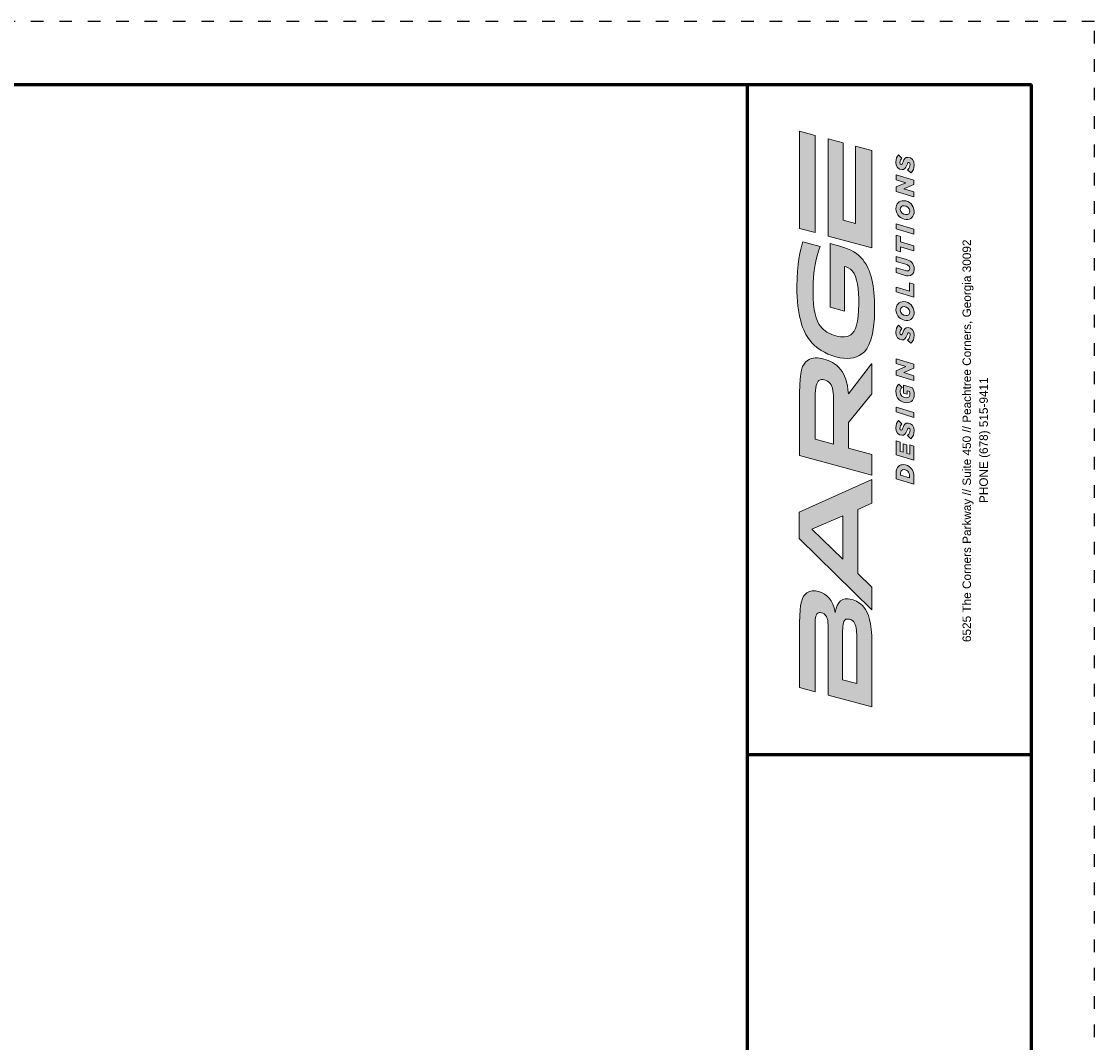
# Model space of a CAD drawing. Header units: inches. Extents: x 0 to 34, y 0 to 22.
# Tile 3 of 3: x 25.5 to 34, y 13.9 to 22. Entities that reach past the tile are written whole.
import ezdxf

# ---------------------------------------------------------------- set-up
doc = ezdxf.new("R2010")
doc.units = ezdxf.units.IN
doc.header["$LTSCALE"] = 0.5
doc.header["$MEASUREMENT"] = 0
doc.linetypes.add('DOT', pattern=[0.25, 0, -0.25])
doc.layers.get('0').update_dxf_attribs({"linetype": 'CONTINUOUS'})
for name, color, linetype, lineweight in [('A-SHBD-LIN1', 2, 'CONTINUOUS', 60), ('A-SHBD-LOGO1', 7, 'CONTINUOUS', 0), ('BWSC-GWINNETT', 7, 'CONTINUOUS', 0)]:
    doc.layers.add(name, color=color, linetype=linetype, lineweight=lineweight)
doc.layers.add('BWSC-PLOT-SHAPE', color=7, linetype='DOT')
doc.styles.add('Barge_Office_Address_GWINNETT-OFFICE ADDRESS$0$Style-Arial', font='arial.ttf')

# ---------------------------------------------------------------- blocks, each defined once
blk = doc.blocks.new('*U0')
at = {"extrusion": (0, 0, -1)}
h = blk.add_hatch(color=0, dxfattribs=at)
edge = h.paths.add_edge_path()
edge.add_spline(control_points=[(3.025, 0.396), (2.936, 0.396), (2.868, 0.4), (2.828, 0.431), (2.813, 0.443), (2.8, 0.461), (2.792, 0.489), (2.787, 0.51), (2.786, 0.529), (2.798, 0.546), (2.821, 0.577), (2.886, 0.584), (2.976, 0.584)], knot_values=[0, 0, 0, 0, 0.25, 0.25, 0.25, 0.5, 0.5, 0.5, 0.75, 0.75, 0.75, 1, 1, 1, 1], degree=3, periodic=0)
edge.add_line((2.976, 0.584), (3.928, 0.584))
edge.add_line((3.928, 0.584), (3.868, 0.806))
edge.add_line((3.868, 0.806), (2.935, 0.806))
edge.add_spline(control_points=[(2.935, 0.806), (2.648, 0.806), (2.556, 0.772), (2.505, 0.702), (2.47, 0.654), (2.469, 0.598), (2.486, 0.532), (2.518, 0.412), (2.604, 0.33), (2.786, 0.294)], knot_values=[0, 0, 0, 0, 0.333333, 0.333333, 0.333333, 0.666667, 0.666667, 0.666667, 1, 1, 1, 1], degree=3, periodic=0)
edge.add_spline(control_points=[(2.786, 0.294), (2.628, 0.265), (2.561, 0.196), (2.598, 0.058), (2.615, -0.005), (2.647, -0.067), (2.711, -0.118), (2.798, -0.186), (2.922, -0.235), (3.224, -0.235)], knot_values=[0, 0, 0, 0, 0.333333, 0.333333, 0.333333, 0.666667, 0.666667, 0.666667, 1, 1, 1, 1], degree=3, periodic=0)
edge.add_line((3.224, -0.235), (4.147, -0.233))
edge.add_line((4.147, -0.233), (3.979, 0.396))
edge.add_line((3.979, 0.396), (3.025, 0.396))
edge = h.paths.add_edge_path(flags=16)
edge.add_spline(control_points=[(3.14, -0.016), (3.042, -0.016), (2.967, -0.009), (2.924, 0.025), (2.901, 0.043), (2.891, 0.064), (2.885, 0.086), (2.877, 0.117), (2.882, 0.137), (2.891, 0.149), (2.916, 0.183), (2.988, 0.187), (3.086, 0.187)], knot_values=[0, 0, 0, 0, 0.25, 0.25, 0.25, 0.5, 0.5, 0.5, 0.75, 0.75, 0.75, 1, 1, 1, 1], degree=3, periodic=0)
edge.add_line((3.086, 0.187), (3.757, 0.187))
edge.add_line((3.757, 0.187), (3.811, -0.016))
edge.add_line((3.811, -0.016), (3.14, -0.016))
h = blk.add_hatch(color=0, dxfattribs=at)
h.paths.add_polyline_path([(0.872, -0.235), (1.34, 0.812), (1.72, 0.812), (2.749, -0.235), (2.422, -0.235), (2.226, -0.033), (1.301, -0.033), (1.214, -0.235)])
h.paths.add_polyline_path([(1.395, 0.183), (1.587, 0.628), (2.018, 0.183)], flags=16)
h = blk.add_hatch(color=0, dxfattribs=at)
edge = h.paths.add_edge_path()
edge.add_spline(control_points=[(-0.713, 0.216), (-0.637, 0.156), (-0.544, 0.117), (-0.362, 0.104)], knot_values=[0, 0, 0, 0, 1, 1, 1, 1], degree=3, periodic=0)
edge.add_line((-0.362, 0.104), (-0.797, -0.231))
edge.add_line((-0.797, -0.231), (-0.796, -0.235))
edge.add_line((-0.796, -0.235), (-0.363, -0.235))
edge.add_line((-0.363, -0.235), (0.049, 0.1))
edge.add_line((0.049, 0.1), (0.421, 0.1))
edge.add_line((0.421, 0.1), (0.51, -0.235))
edge.add_line((0.51, -0.235), (0.806, -0.235))
edge.add_line((0.806, -0.235), (0.527, 0.806))
edge.add_line((0.527, 0.806), (-0.38, 0.806))
edge.add_spline(control_points=[(-0.38, 0.806), (-0.694, 0.806), (-0.79, 0.769), (-0.845, 0.693), (-0.893, 0.628), (-0.887, 0.537), (-0.865, 0.455), (-0.843, 0.376), (-0.803, 0.287), (-0.713, 0.216)], knot_values=[0, 0, 0, 0, 0.333333, 0.333333, 0.333333, 0.666667, 0.666667, 0.666667, 1, 1, 1, 1], degree=3, periodic=0)
edge = h.paths.add_edge_path(flags=16)
edge.add_line((-0.315, 0.583), (0.291, 0.583))
edge.add_line((0.291, 0.583), (0.362, 0.318))
edge.add_line((0.362, 0.318), (-0.245, 0.318))
edge.add_spline(control_points=[(-0.245, 0.318), (-0.382, 0.318), (-0.465, 0.329), (-0.514, 0.367), (-0.538, 0.387), (-0.557, 0.416), (-0.565, 0.446), (-0.574, 0.48), (-0.572, 0.506), (-0.555, 0.528), (-0.531, 0.561), (-0.466, 0.583), (-0.315, 0.583)], knot_values=[0, 0, 0, 0, 0.25, 0.25, 0.25, 0.5, 0.5, 0.5, 0.75, 0.75, 0.75, 1, 1, 1, 1], degree=3, periodic=0)
h = blk.add_hatch(color=0, dxfattribs=at)
edge = h.paths.add_edge_path()
edge.add_spline(control_points=[(-1.338, 0.507), (-1.272, 0.455), (-1.226, 0.381), (-1.2, 0.285), (-1.174, 0.187), (-1.18, 0.117), (-1.215, 0.068), (-1.263, 0.003), (-1.389, -0.046), (-1.657, -0.046), (-1.876, -0.046), (-2.047, -0.024), (-2.132, 0.043), (-2.179, 0.08), (-2.194, 0.135), (-2.199, 0.159)], knot_values=[0, 0, 0, 0, 0.2, 0.2, 0.2, 0.4, 0.4, 0.4, 0.6, 0.6, 0.6, 0.8, 0.8, 0.8, 1, 1, 1, 1], degree=3, periodic=0)
edge.add_line((-2.199, 0.159), (-1.556, 0.159))
edge.add_line((-1.556, 0.159), (-1.612, 0.367))
edge.add_line((-1.612, 0.367), (-2.528, 0.367))
edge.add_line((-2.528, 0.367), (-2.491, 0.229))
edge.add_spline(control_points=[(-2.491, 0.229), (-2.446, 0.062), (-2.385, -0.034), (-2.298, -0.103), (-2.14, -0.228), (-1.925, -0.274), (-1.596, -0.274), (-1.186, -0.274), (-1.011, -0.192), (-0.938, -0.089), (-0.87, 0.003), (-0.855, 0.126), (-0.898, 0.285), (-0.941, 0.445), (-1.021, 0.568), (-1.138, 0.66), (-1.265, 0.76), (-1.488, 0.845), (-1.909, 0.845), (-2.239, 0.845), (-2.434, 0.8), (-2.554, 0.758)], knot_values=[0, 0, 0, 0, 0.142857, 0.142857, 0.142857, 0.285714, 0.285714, 0.285714, 0.428571, 0.428571, 0.428571, 0.571429, 0.571429, 0.571429, 0.714286, 0.714286, 0.714286, 0.857143, 0.857143, 0.857143, 1, 1, 1, 1], degree=3, periodic=0)
edge.add_line((-2.554, 0.758), (-2.487, 0.509))
edge.add_spline(control_points=[(-2.487, 0.509), (-2.348, 0.568), (-2.145, 0.613), (-1.841, 0.613), (-1.566, 0.613), (-1.412, 0.565), (-1.338, 0.507)], knot_values=[0, 0, 0, 0, 0.5, 0.5, 0.5, 1, 1, 1, 1], degree=3, periodic=0)
for points in [[(-4.087, 0.583), (-4.147, 0.806), (-2.746, 0.806), (-2.687, 0.584), (-2.976, 0.583)], [(-3.868, -0.235), (-3.932, 0.001), (-2.82, 0.001), (-2.868, 0.18), (-3.98, 0.18), (-4.038, 0.396), (-2.926, 0.396), (-2.636, 0.397), (-2.467, -0.235)], [(0.389, -0.84), (0.371, -0.779), (0.506, -0.779), (0.494, -0.739), (0.373, -0.739), (0.357, -0.683), (0.477, -0.683), (0.465, -0.644), (0.333, -0.644), (0.314, -0.584), (0.516, -0.584), (0.593, -0.84)], [(-0.095, -0.84), (-0.172, -0.584), (-0.102, -0.584), (-0.025, -0.84)], [(-0.793, -0.84), (-0.87, -0.584), (-0.8, -0.584), (-0.757, -0.726), (-0.697, -0.584), (-0.632, -0.584), (-0.555, -0.84), (-0.625, -0.84), (-0.669, -0.693), (-0.732, -0.84)], [(-1.946, -0.84), (-1.964, -0.778), (-1.844, -0.778), (-1.902, -0.584), (-1.832, -0.584), (-1.755, -0.84)], [(-2.496, -0.84), (-2.554, -0.646), (-2.629, -0.646), (-2.648, -0.584), (-2.427, -0.584), (-2.408, -0.646), (-2.484, -0.646), (-2.425, -0.84)], [(-2.735, -0.84), (-2.811, -0.584), (-2.742, -0.584), (-2.665, -0.84)], [(-3.442, -0.84), (-3.519, -0.584), (-3.449, -0.584), (-3.406, -0.726), (-3.346, -0.584), (-3.281, -0.584), (-3.204, -0.84), (-3.274, -0.84), (-3.318, -0.693), (-3.381, -0.84)]]:
    blk.add_hatch(color=0, dxfattribs=at).paths.add_polyline_path(points)
h = blk.add_hatch(color=0, dxfattribs=at)
edge = h.paths.add_edge_path()
edge.add_spline(control_points=[(0.779, -0.584), (0.73, -0.584), (0.699, -0.598), (0.681, -0.617), (0.663, -0.636), (0.655, -0.661), (0.656, -0.692), (0.658, -0.73), (0.673, -0.765), (0.701, -0.793), (0.733, -0.823), (0.777, -0.84), (0.835, -0.84)], knot_values=[0, 0, 0, 0, 0.25, 0.25, 0.25, 0.5, 0.5, 0.5, 0.75, 0.75, 0.75, 1, 1, 1, 1], degree=3, periodic=0)
edge.add_line((0.835, -0.84), (0.937, -0.84))
edge.add_line((0.937, -0.84), (0.86, -0.584))
edge.add_line((0.86, -0.584), (0.779, -0.584))
edge = h.paths.add_edge_path(flags=16)
edge.add_spline(control_points=[(0.825, -0.777), (0.795, -0.777), (0.769, -0.768), (0.752, -0.751), (0.738, -0.738), (0.729, -0.718), (0.728, -0.698), (0.728, -0.682), (0.732, -0.671), (0.74, -0.663), (0.749, -0.653), (0.764, -0.647), (0.788, -0.647)], knot_values=[0, 0, 0, 0, 0.25, 0.25, 0.25, 0.5, 0.5, 0.5, 0.75, 0.75, 0.75, 1, 1, 1, 1], degree=3, periodic=0)
edge.add_line((0.788, -0.647), (0.809, -0.647))
edge.add_line((0.809, -0.647), (0.848, -0.777))
edge.add_line((0.848, -0.777), (0.825, -0.777))
h = blk.add_hatch(color=0, dxfattribs=at)
edge = h.paths.add_edge_path()
edge.add_line((0.283, -0.797), (0.236, -0.75))
edge.add_spline(control_points=[(0.236, -0.75), (0.212, -0.773), (0.187, -0.785), (0.159, -0.785), (0.143, -0.785), (0.131, -0.778), (0.13, -0.766), (0.13, -0.756), (0.137, -0.751), (0.171, -0.737), (0.211, -0.722), (0.236, -0.704), (0.234, -0.667), (0.233, -0.616), (0.186, -0.58), (0.124, -0.58), (0.08, -0.58), (0.046, -0.594), (0.022, -0.618)], knot_values=[0, 0, 0, 0, 0.166667, 0.166667, 0.166667, 0.333333, 0.333333, 0.333333, 0.5, 0.5, 0.5, 0.666667, 0.666667, 0.666667, 0.833333, 0.833333, 0.833333, 1, 1, 1, 1], degree=3, periodic=0)
edge.add_line((0.022, -0.618), (0.067, -0.667))
edge.add_spline(control_points=[(0.067, -0.667), (0.086, -0.65), (0.107, -0.639), (0.133, -0.639), (0.15, -0.639), (0.161, -0.647), (0.161, -0.657), (0.161, -0.667), (0.154, -0.671), (0.12, -0.685), (0.081, -0.7), (0.055, -0.717), (0.057, -0.756), (0.059, -0.808), (0.105, -0.844), (0.167, -0.844), (0.217, -0.844), (0.257, -0.827), (0.283, -0.797)], knot_values=[0, 0, 0, 0, 0.166667, 0.166667, 0.166667, 0.333333, 0.333333, 0.333333, 0.5, 0.5, 0.5, 0.666667, 0.666667, 0.666667, 0.833333, 0.833333, 0.833333, 1, 1, 1, 1], degree=3, periodic=0)
h = blk.add_hatch(color=0, dxfattribs=at)
edge = h.paths.add_edge_path()
edge.add_spline(control_points=[(-0.235, -0.732), (-0.238, -0.651), (-0.306, -0.579), (-0.402, -0.579), (-0.452, -0.579), (-0.488, -0.6), (-0.505, -0.623)], knot_values=[0, 0, 0, 0, 0.5, 0.5, 0.5, 1, 1, 1, 1], degree=3, periodic=0)
edge.add_line((-0.505, -0.623), (-0.457, -0.669))
edge.add_spline(control_points=[(-0.457, -0.669), (-0.442, -0.654), (-0.422, -0.642), (-0.395, -0.642), (-0.344, -0.642), (-0.308, -0.682), (-0.306, -0.729), (-0.305, -0.765), (-0.33, -0.783), (-0.361, -0.783), (-0.375, -0.783), (-0.386, -0.781), (-0.395, -0.777)], knot_values=[0, 0, 0, 0, 0.25, 0.25, 0.25, 0.5, 0.5, 0.5, 0.75, 0.75, 0.75, 1, 1, 1, 1], degree=3, periodic=0)
edge.add_line((-0.395, -0.777), (-0.406, -0.742))
edge.add_line((-0.406, -0.742), (-0.357, -0.742))
edge.add_line((-0.357, -0.742), (-0.373, -0.69))
edge.add_line((-0.373, -0.69), (-0.488, -0.69))
edge.add_line((-0.488, -0.69), (-0.448, -0.819))
edge.add_spline(control_points=[(-0.448, -0.819), (-0.422, -0.834), (-0.39, -0.845), (-0.352, -0.845), (-0.292, -0.845), (-0.232, -0.81), (-0.235, -0.732)], knot_values=[0, 0, 0, 0, 0.5, 0.5, 0.5, 1, 1, 1, 1], degree=3, periodic=0)
h = blk.add_hatch(color=0, dxfattribs=at)
edge = h.paths.add_edge_path()
edge.add_line((-1.092, -0.797), (-1.139, -0.75))
edge.add_spline(control_points=[(-1.139, -0.75), (-1.162, -0.773), (-1.188, -0.785), (-1.215, -0.785), (-1.232, -0.785), (-1.244, -0.778), (-1.244, -0.766), (-1.245, -0.756), (-1.238, -0.751), (-1.203, -0.737), (-1.164, -0.722), (-1.139, -0.704), (-1.14, -0.667), (-1.142, -0.616), (-1.189, -0.58), (-1.25, -0.58), (-1.295, -0.58), (-1.329, -0.594), (-1.352, -0.618)], knot_values=[0, 0, 0, 0, 0.166667, 0.166667, 0.166667, 0.333333, 0.333333, 0.333333, 0.5, 0.5, 0.5, 0.666667, 0.666667, 0.666667, 0.833333, 0.833333, 0.833333, 1, 1, 1, 1], degree=3, periodic=0)
edge.add_line((-1.352, -0.618), (-1.307, -0.667))
edge.add_spline(control_points=[(-1.307, -0.667), (-1.289, -0.65), (-1.267, -0.639), (-1.242, -0.639), (-1.225, -0.639), (-1.214, -0.647), (-1.214, -0.657), (-1.213, -0.667), (-1.221, -0.671), (-1.255, -0.685), (-1.293, -0.7), (-1.319, -0.717), (-1.318, -0.756), (-1.316, -0.808), (-1.27, -0.844), (-1.208, -0.844), (-1.158, -0.844), (-1.118, -0.827), (-1.092, -0.797)], knot_values=[0, 0, 0, 0, 0.166667, 0.166667, 0.166667, 0.333333, 0.333333, 0.333333, 0.5, 0.5, 0.5, 0.666667, 0.666667, 0.666667, 0.833333, 0.833333, 0.833333, 1, 1, 1, 1], degree=3, periodic=0)
h = blk.add_hatch(color=0, dxfattribs=at)
edge = h.paths.add_edge_path()
edge.add_spline(control_points=[(-1.687, -0.726), (-1.671, -0.79), (-1.612, -0.844), (-1.536, -0.844), (-1.464, -0.844), (-1.418, -0.795), (-1.42, -0.73)], knot_values=[0, 0, 0, 0, 0.46325, 0.46325, 0.46325, 1, 1, 1, 1], degree=3, periodic=0)
edge.add_spline(control_points=[(-1.42, -0.73), (-1.423, -0.652), (-1.488, -0.58), (-1.575, -0.58), (-1.647, -0.58), (-1.694, -0.629), (-1.692, -0.694), (-1.691, -0.705), (-1.69, -0.715), (-1.687, -0.726)], knot_values=[0, 0, 0, 0, 0.46796, 0.46796, 0.46796, 0.935919, 0.935919, 0.935919, 1, 1, 1, 1], degree=3, periodic=0)
edge = h.paths.add_edge_path(flags=16)
edge.add_spline(control_points=[(-1.62, -0.7), (-1.621, -0.667), (-1.603, -0.643), (-1.567, -0.643), (-1.523, -0.643), (-1.493, -0.686), (-1.491, -0.724), (-1.49, -0.757), (-1.509, -0.781), (-1.544, -0.781), (-1.589, -0.781), (-1.619, -0.738), (-1.62, -0.7)], knot_values=[0, 0, 0, 0, 0.25, 0.25, 0.25, 0.5, 0.5, 0.5, 0.75, 0.75, 0.75, 1, 1, 1, 1], degree=3, periodic=0)
h = blk.add_hatch(color=0, dxfattribs=at)
edge = h.paths.add_edge_path()
edge.add_spline(control_points=[(-2.063, -0.755), (-2.064, -0.742), (-2.066, -0.728), (-2.071, -0.714)], knot_values=[0, 0, 0, 0, 1, 1, 1, 1], degree=3, periodic=0)
edge.add_line((-2.071, -0.714), (-2.11, -0.584))
edge.add_line((-2.11, -0.584), (-2.18, -0.584))
edge.add_line((-2.18, -0.584), (-2.14, -0.719))
edge.add_spline(control_points=[(-2.14, -0.719), (-2.137, -0.727), (-2.136, -0.735), (-2.135, -0.743), (-2.135, -0.766), (-2.148, -0.781), (-2.173, -0.781), (-2.187, -0.781), (-2.199, -0.776), (-2.208, -0.767), (-2.217, -0.758), (-2.224, -0.745), (-2.23, -0.725)], knot_values=[0, 0, 0, 0, 0.25, 0.25, 0.25, 0.5, 0.5, 0.5, 0.75, 0.75, 0.75, 1, 1, 1, 1], degree=3, periodic=0)
edge.add_line((-2.23, -0.725), (-2.273, -0.584))
edge.add_line((-2.273, -0.584), (-2.343, -0.584))
edge.add_line((-2.343, -0.584), (-2.298, -0.735))
edge.add_spline(control_points=[(-2.298, -0.735), (-2.288, -0.769), (-2.275, -0.794), (-2.256, -0.812), (-2.233, -0.834), (-2.201, -0.844), (-2.162, -0.844), (-2.097, -0.844), (-2.061, -0.811), (-2.063, -0.755)], knot_values=[0, 0, 0, 0, 0.333333, 0.333333, 0.333333, 0.666667, 0.666667, 0.666667, 1, 1, 1, 1], degree=3, periodic=0)
h = blk.add_hatch(color=0, dxfattribs=at)
edge = h.paths.add_edge_path()
edge.add_spline(control_points=[(-3.142, -0.726), (-3.126, -0.79), (-3.067, -0.844), (-2.991, -0.844), (-2.92, -0.844), (-2.873, -0.795), (-2.875, -0.73)], knot_values=[0, 0, 0, 0, 0.46325, 0.46325, 0.46325, 1, 1, 1, 1], degree=3, periodic=0)
edge.add_spline(control_points=[(-2.875, -0.73), (-2.878, -0.652), (-2.943, -0.58), (-3.031, -0.58), (-3.102, -0.58), (-3.149, -0.629), (-3.147, -0.694), (-3.146, -0.705), (-3.145, -0.715), (-3.142, -0.726)], knot_values=[0, 0, 0, 0, 0.46796, 0.46796, 0.46796, 0.935919, 0.935919, 0.935919, 1, 1, 1, 1], degree=3, periodic=0)
edge = h.paths.add_edge_path(flags=16)
edge.add_spline(control_points=[(-3.075, -0.7), (-3.076, -0.667), (-3.058, -0.643), (-3.022, -0.643), (-2.978, -0.643), (-2.948, -0.686), (-2.947, -0.724), (-2.946, -0.757), (-2.964, -0.781), (-3, -0.781), (-3.044, -0.781), (-3.074, -0.738), (-3.075, -0.7)], knot_values=[0, 0, 0, 0, 0.25, 0.25, 0.25, 0.5, 0.5, 0.5, 0.75, 0.75, 0.75, 1, 1, 1, 1], degree=3, periodic=0)
h = blk.add_hatch(color=0, dxfattribs=at)
edge = h.paths.add_edge_path()
edge.add_line((-3.546, -0.797), (-3.592, -0.75))
edge.add_spline(control_points=[(-3.592, -0.75), (-3.616, -0.773), (-3.641, -0.785), (-3.669, -0.785), (-3.685, -0.785), (-3.698, -0.778), (-3.698, -0.766), (-3.698, -0.756), (-3.692, -0.751), (-3.657, -0.737), (-3.617, -0.722), (-3.593, -0.704), (-3.594, -0.667), (-3.596, -0.616), (-3.642, -0.58), (-3.704, -0.58), (-3.748, -0.58), (-3.783, -0.594), (-3.806, -0.618)], knot_values=[0, 0, 0, 0, 0.166667, 0.166667, 0.166667, 0.333333, 0.333333, 0.333333, 0.5, 0.5, 0.5, 0.666667, 0.666667, 0.666667, 0.833333, 0.833333, 0.833333, 1, 1, 1, 1], degree=3, periodic=0)
edge.add_line((-3.806, -0.618), (-3.761, -0.667))
edge.add_spline(control_points=[(-3.761, -0.667), (-3.742, -0.65), (-3.721, -0.639), (-3.695, -0.639), (-3.678, -0.639), (-3.668, -0.647), (-3.667, -0.657), (-3.667, -0.667), (-3.674, -0.671), (-3.708, -0.685), (-3.747, -0.7), (-3.773, -0.717), (-3.771, -0.756), (-3.77, -0.808), (-3.724, -0.844), (-3.661, -0.844), (-3.612, -0.844), (-3.572, -0.827), (-3.546, -0.797)], knot_values=[0, 0, 0, 0, 0.166667, 0.166667, 0.166667, 0.333333, 0.333333, 0.333333, 0.5, 0.5, 0.5, 0.666667, 0.666667, 0.666667, 0.833333, 0.833333, 0.833333, 1, 1, 1, 1], degree=3, periodic=0)
at = {"color": 0}
for p, q in [((-2.749, -0.235, 0), (-1.72, 0.812, 0)), ((-1.72, 0.812, 0), (-1.34, 0.812, 0)), ((-1.34, 0.812, 0), (-0.872, -0.235, 0)), ((2.687, 0.584, 0), (2.746, 0.806, 0)), ((2.746, 0.806, 0), (4.147, 0.806, 0)), ((4.147, 0.806, 0), (4.087, 0.583, 0)), ((-1.587, 0.628, 0), (-2.018, 0.183, 0)), ((-1.395, 0.183, 0), (-1.587, 0.628, 0)), ((2.976, 0.583, 0), (2.687, 0.584, 0)), ((4.087, 0.583, 0), (2.976, 0.583, 0)), ((2.467, -0.235, 0), (2.636, 0.397, 0)), ((2.636, 0.397, 0), (2.926, 0.396, 0)), ((2.926, 0.396, 0), (4.038, 0.396, 0)), ((4.038, 0.396, 0), (3.98, 0.18, 0)), ((-2.018, 0.183, 0), (-1.395, 0.183, 0)), ((2.868, 0.18, 0), (2.82, 0.001, 0)), ((3.98, 0.18, 0), (2.868, 0.18, 0)), ((2.82, 0.001, 0), (3.932, 0.001, 0)), ((3.932, 0.001, 0), (3.868, -0.235, 0)), ((-2.226, -0.033, 0), (-2.422, -0.235, 0)), ((-1.301, -0.033, 0), (-2.226, -0.033, 0)), ((-1.214, -0.235, 0), (-1.301, -0.033, 0)), ((-2.422, -0.235, 0), (-2.749, -0.235, 0)), ((-0.872, -0.235, 0), (-1.214, -0.235, 0)), ((3.868, -0.235, 0), (2.467, -0.235, 0)), ((-0.593, -0.84, 0), (-0.516, -0.584, 0)), ((-0.516, -0.584, 0), (-0.314, -0.584, 0)), ((-0.314, -0.584, 0), (-0.333, -0.644, 0)), ((0.025, -0.84, 0), (0.102, -0.584, 0)), ((0.172, -0.584, 0), (0.095, -0.84, 0)), ((0.102, -0.584, 0), (0.172, -0.584, 0)), ((0.555, -0.84, 0), (0.632, -0.584, 0)), ((0.632, -0.584, 0), (0.697, -0.584, 0)), ((0.697, -0.584, 0), (0.757, -0.726, 0)), ((0.757, -0.726, 0), (0.8, -0.584, 0)), ((0.87, -0.584, 0), (0.793, -0.84, 0)), ((0.8, -0.584, 0), (0.87, -0.584, 0)), ((1.755, -0.84, 0), (1.832, -0.584, 0)), ((1.832, -0.584, 0), (1.902, -0.584, 0)), ((1.902, -0.584, 0), (1.844, -0.778, 0)), ((2.408, -0.646, 0), (2.427, -0.584, 0)), ((2.427, -0.584, 0), (2.648, -0.584, 0)), ((2.648, -0.584, 0), (2.629, -0.646, 0)), ((2.665, -0.84, 0), (2.742, -0.584, 0)), ((2.811, -0.584, 0), (2.735, -0.84, 0)), ((2.742, -0.584, 0), (2.811, -0.584, 0)), ((3.204, -0.84, 0), (3.281, -0.584, 0)), ((3.281, -0.584, 0), (3.346, -0.584, 0)), ((3.346, -0.584, 0), (3.406, -0.726, 0)), ((3.406, -0.726, 0), (3.449, -0.584, 0)), ((3.519, -0.584, 0), (3.442, -0.84, 0)), ((3.449, -0.584, 0), (3.519, -0.584, 0)), ((-0.494, -0.739, 0), (-0.506, -0.779, 0)), ((-0.373, -0.739, 0), (-0.494, -0.739, 0)), ((-0.465, -0.644, 0), (-0.477, -0.683, 0)), ((-0.477, -0.683, 0), (-0.357, -0.683, 0)), ((-0.333, -0.644, 0), (-0.465, -0.644, 0)), ((-0.357, -0.683, 0), (-0.373, -0.739, 0)), ((0.669, -0.693, 0), (0.625, -0.84, 0)), ((0.732, -0.84, 0), (0.669, -0.693, 0)), ((2.484, -0.646, 0), (2.408, -0.646, 0)), ((2.425, -0.84, 0), (2.484, -0.646, 0)), ((2.554, -0.646, 0), (2.496, -0.84, 0)), ((2.629, -0.646, 0), (2.554, -0.646, 0)), ((3.318, -0.693, 0), (3.274, -0.84, 0)), ((3.381, -0.84, 0), (3.318, -0.693, 0)), ((-0.389, -0.84, 0), (-0.593, -0.84, 0)), ((-0.506, -0.779, 0), (-0.371, -0.779, 0)), ((-0.371, -0.779, 0), (-0.389, -0.84, 0)), ((0.095, -0.84, 0), (0.025, -0.84, 0)), ((0.625, -0.84, 0), (0.555, -0.84, 0)), ((0.793, -0.84, 0), (0.732, -0.84, 0)), ((1.946, -0.84, 0), (1.755, -0.84, 0)), ((1.844, -0.778, 0), (1.964, -0.778, 0)), ((1.964, -0.778, 0), (1.946, -0.84, 0)), ((2.496, -0.84, 0), (2.425, -0.84, 0)), ((2.735, -0.84, 0), (2.665, -0.84, 0)), ((3.274, -0.84, 0), (3.204, -0.84, 0)), ((3.442, -0.84, 0), (3.381, -0.84, 0))]:
    blk.add_line(p, q, dxfattribs=at)
for points in [[(-3.928, 0.584, 0), (-3.928, 0.584, 0), (-3.868, 0.806, 0), (-3.868, 0.806, 0)], [(-3.868, 0.806, 0), (-3.868, 0.806, 0), (-2.935, 0.806, 0), (-2.935, 0.806, 0)], [(-2.935, 0.806, 0), (-2.648, 0.806, 0), (-2.556, 0.772, 0), (-2.505, 0.702, 0)], [(-0.806, -0.235, 0), (-0.806, -0.235, 0), (-0.527, 0.806, 0), (-0.527, 0.806, 0)], [(-0.527, 0.806, 0), (-0.527, 0.806, 0), (0.38, 0.806, 0), (0.38, 0.806, 0)], [(2.554, 0.758, 0), (2.554, 0.758, 0), (2.487, 0.509, 0), (2.487, 0.509, 0)], [(-2.976, 0.584, 0), (-2.976, 0.584, 0), (-3.928, 0.584, 0), (-3.928, 0.584, 0)], [(-2.798, 0.546, 0), (-2.821, 0.577, 0), (-2.886, 0.584, 0), (-2.976, 0.584, 0)], [(-0.291, 0.583, 0), (-0.291, 0.583, 0), (-0.362, 0.318, 0), (-0.362, 0.318, 0)], [(0.315, 0.583, 0), (0.315, 0.583, 0), (-0.291, 0.583, 0), (-0.291, 0.583, 0)], [(0.555, 0.528, 0), (0.531, 0.561, 0), (0.466, 0.583, 0), (0.315, 0.583, 0)], [(-4.147, -0.233, 0), (-4.147, -0.233, 0), (-3.979, 0.396, 0), (-3.979, 0.396, 0)], [(-3.979, 0.396, 0), (-3.979, 0.396, 0), (-3.025, 0.396, 0), (-3.025, 0.396, 0)], [(-3.025, 0.396, 0), (-2.936, 0.396, 0), (-2.868, 0.4, 0), (-2.828, 0.431, 0)], [(-0.362, 0.318, 0), (-0.362, 0.318, 0), (0.245, 0.318, 0), (0.245, 0.318, 0)], [(1.556, 0.159, 0), (1.556, 0.159, 0), (1.612, 0.367, 0), (1.612, 0.367, 0)], [(1.612, 0.367, 0), (1.612, 0.367, 0), (2.528, 0.367, 0), (2.528, 0.367, 0)], [(2.528, 0.367, 0), (2.528, 0.367, 0), (2.491, 0.229, 0), (2.491, 0.229, 0)], [(-3.757, 0.187, 0), (-3.757, 0.187, 0), (-3.811, -0.016, 0), (-3.811, -0.016, 0)], [(-3.086, 0.187, 0), (-3.086, 0.187, 0), (-3.757, 0.187, 0), (-3.757, 0.187, 0)], [(-2.891, 0.149, 0), (-2.916, 0.183, 0), (-2.988, 0.187, 0), (-3.086, 0.187, 0)], [(0.713, 0.216, 0), (0.637, 0.156, 0), (0.544, 0.117, 0), (0.362, 0.104, 0)], [(2.199, 0.159, 0), (2.199, 0.159, 0), (1.556, 0.159, 0), (1.556, 0.159, 0)], [(2.132, 0.043, 0), (2.179, 0.08, 0), (2.194, 0.135, 0), (2.199, 0.159, 0)], [(-3.14, -0.016, 0), (-3.042, -0.016, 0), (-2.967, -0.009, 0), (-2.924, 0.025, 0)], [(-0.421, 0.1, 0), (-0.421, 0.1, 0), (-0.51, -0.235, 0), (-0.51, -0.235, 0)], [(-0.049, 0.1, 0), (-0.049, 0.1, 0), (-0.421, 0.1, 0), (-0.421, 0.1, 0)], [(0.363, -0.235, 0), (0.363, -0.235, 0), (-0.049, 0.1, 0), (-0.049, 0.1, 0)], [(0.362, 0.104, 0), (0.362, 0.104, 0), (0.797, -0.231, 0), (0.797, -0.231, 0)], [(-3.811, -0.016, 0), (-3.811, -0.016, 0), (-3.14, -0.016, 0), (-3.14, -0.016, 0)], [(-2.711, -0.118, 0), (-2.798, -0.186, 0), (-2.922, -0.235, 0), (-3.224, -0.235, 0)], [(-3.224, -0.235, 0), (-3.224, -0.235, 0), (-4.147, -0.233, 0), (-4.147, -0.233, 0)], [(-0.51, -0.235, 0), (-0.51, -0.235, 0), (-0.806, -0.235, 0), (-0.806, -0.235, 0)], [(0.796, -0.235, 0), (0.796, -0.235, 0), (0.363, -0.235, 0), (0.363, -0.235, 0)], [(0.797, -0.231, 0), (0.797, -0.231, 0), (0.796, -0.235, 0), (0.796, -0.235, 0)], [(-0.937, -0.84, 0), (-0.937, -0.84, 0), (-0.86, -0.584, 0), (-0.86, -0.584, 0)], [(-0.86, -0.584, 0), (-0.86, -0.584, 0), (-0.779, -0.584, 0), (-0.779, -0.584, 0)], [(-0.779, -0.584, 0), (-0.73, -0.584, 0), (-0.699, -0.598, 0), (-0.681, -0.617, 0)], [(-0.681, -0.617, 0), (-0.663, -0.636, 0), (-0.655, -0.661, 0), (-0.656, -0.692, 0)], [(-0.022, -0.618, 0), (-0.022, -0.618, 0), (-0.067, -0.667, 0), (-0.067, -0.667, 0)], [(1.352, -0.618, 0), (1.352, -0.618, 0), (1.307, -0.667, 0), (1.307, -0.667, 0)], [(2.071, -0.714, 0), (2.071, -0.714, 0), (2.11, -0.584, 0), (2.11, -0.584, 0)], [(2.11, -0.584, 0), (2.11, -0.584, 0), (2.18, -0.584, 0), (2.18, -0.584, 0)], [(2.18, -0.584, 0), (2.18, -0.584, 0), (2.14, -0.719, 0), (2.14, -0.719, 0)], [(2.23, -0.725, 0), (2.23, -0.725, 0), (2.273, -0.584, 0), (2.273, -0.584, 0)], [(2.273, -0.584, 0), (2.273, -0.584, 0), (2.343, -0.584, 0), (2.343, -0.584, 0)], [(2.343, -0.584, 0), (2.343, -0.584, 0), (2.298, -0.735, 0), (2.298, -0.735, 0)], [(3.806, -0.618, 0), (3.806, -0.618, 0), (3.761, -0.667, 0), (3.761, -0.667, 0)], [(-0.809, -0.647, 0), (-0.809, -0.647, 0), (-0.848, -0.777, 0), (-0.848, -0.777, 0)], [(-0.825, -0.777, 0), (-0.795, -0.777, 0), (-0.769, -0.768, 0), (-0.752, -0.751, 0)], [(-0.788, -0.647, 0), (-0.788, -0.647, 0), (-0.809, -0.647, 0), (-0.809, -0.647, 0)], [(-0.74, -0.663, 0), (-0.749, -0.653, 0), (-0.764, -0.647, 0), (-0.788, -0.647, 0)], [(-0.752, -0.751, 0), (-0.738, -0.738, 0), (-0.729, -0.718, 0), (-0.728, -0.698, 0)], [(-0.728, -0.698, 0), (-0.728, -0.682, 0), (-0.732, -0.671, 0), (-0.74, -0.663, 0)], [(-0.656, -0.692, 0), (-0.658, -0.73, 0), (-0.673, -0.765, 0), (-0.701, -0.793, 0)], [(-0.283, -0.797, 0), (-0.283, -0.797, 0), (-0.236, -0.75, 0), (-0.236, -0.75, 0)], [(-0.171, -0.737, 0), (-0.211, -0.722, 0), (-0.236, -0.704, 0), (-0.234, -0.667, 0)], [(-0.13, -0.766, 0), (-0.13, -0.756, 0), (-0.137, -0.751, 0), (-0.171, -0.737, 0)], [(-0.161, -0.657, 0), (-0.161, -0.667, 0), (-0.154, -0.671, 0), (-0.12, -0.685, 0)], [(-0.12, -0.685, 0), (-0.081, -0.7, 0), (-0.055, -0.717, 0), (-0.057, -0.756, 0)], [(0.357, -0.742, 0), (0.357, -0.742, 0), (0.373, -0.69, 0), (0.373, -0.69, 0)], [(0.406, -0.742, 0), (0.406, -0.742, 0), (0.357, -0.742, 0), (0.357, -0.742, 0)], [(0.373, -0.69, 0), (0.373, -0.69, 0), (0.488, -0.69, 0), (0.488, -0.69, 0)], [(0.395, -0.777, 0), (0.395, -0.777, 0), (0.406, -0.742, 0), (0.406, -0.742, 0)], [(0.488, -0.69, 0), (0.488, -0.69, 0), (0.448, -0.819, 0), (0.448, -0.819, 0)], [(0.505, -0.623, 0), (0.505, -0.623, 0), (0.457, -0.669, 0), (0.457, -0.669, 0)], [(1.092, -0.797, 0), (1.092, -0.797, 0), (1.139, -0.75, 0), (1.139, -0.75, 0)], [(1.203, -0.737, 0), (1.164, -0.722, 0), (1.139, -0.704, 0), (1.14, -0.667, 0)], [(1.244, -0.766, 0), (1.245, -0.756, 0), (1.238, -0.751, 0), (1.203, -0.737, 0)], [(1.214, -0.657, 0), (1.213, -0.667, 0), (1.221, -0.671, 0), (1.255, -0.685, 0)], [(1.255, -0.685, 0), (1.293, -0.7, 0), (1.319, -0.717, 0), (1.318, -0.756, 0)], [(2.063, -0.755, 0), (2.064, -0.742, 0), (2.066, -0.728, 0), (2.071, -0.714, 0)], [(2.14, -0.719, 0), (2.137, -0.727, 0), (2.136, -0.735, 0), (2.135, -0.743, 0)], [(2.208, -0.767, 0), (2.217, -0.758, 0), (2.224, -0.745, 0), (2.23, -0.725, 0)], [(2.298, -0.735, 0), (2.288, -0.769, 0), (2.275, -0.794, 0), (2.256, -0.812, 0)], [(3.546, -0.797, 0), (3.546, -0.797, 0), (3.592, -0.75, 0), (3.592, -0.75, 0)], [(3.657, -0.737, 0), (3.617, -0.722, 0), (3.593, -0.704, 0), (3.594, -0.667, 0)], [(3.698, -0.766, 0), (3.698, -0.756, 0), (3.692, -0.751, 0), (3.657, -0.737, 0)], [(3.667, -0.657, 0), (3.667, -0.667, 0), (3.674, -0.671, 0), (3.708, -0.685, 0)], [(3.708, -0.685, 0), (3.747, -0.7, 0), (3.773, -0.717, 0), (3.771, -0.756, 0)], [(-0.835, -0.84, 0), (-0.835, -0.84, 0), (-0.937, -0.84, 0), (-0.937, -0.84, 0)], [(-0.848, -0.777, 0), (-0.848, -0.777, 0), (-0.825, -0.777, 0), (-0.825, -0.777, 0)], [(-0.701, -0.793, 0), (-0.733, -0.823, 0), (-0.777, -0.84, 0), (-0.835, -0.84, 0)]]:
    blk.add_open_spline(points, degree=3, dxfattribs=at)
for points, knots in [([(0.38, 0.806, 0), (0.694, 0.806, 0), (0.79, 0.769, 0), (0.845, 0.693, 0), (0.893, 0.628, 0), (0.887, 0.537, 0), (0.865, 0.455, 0), (0.843, 0.376, 0), (0.803, 0.287, 0), (0.713, 0.216, 0)], [0, 0, 0, 0, 1, 1, 1, 2, 2, 2, 3, 3, 3, 3]), ([(1.138, 0.66, 0), (1.265, 0.76, 0), (1.488, 0.845, 0), (1.909, 0.845, 0), (2.239, 0.845, 0), (2.434, 0.8, 0), (2.554, 0.758, 0)], [0, 0, 0, 0, 1, 1, 1, 2, 2, 2, 2]), ([(-2.505, 0.702, 0), (-2.47, 0.654, 0), (-2.469, 0.598, 0), (-2.486, 0.532, 0), (-2.518, 0.412, 0), (-2.604, 0.33, 0), (-2.786, 0.294, 0)], [0, 0, 0, 0, 1, 1, 1, 2, 2, 2, 2]), ([(0.938, -0.089, 0), (0.87, 0.003, 0), (0.855, 0.126, 0), (0.898, 0.285, 0), (0.941, 0.445, 0), (1.021, 0.568, 0), (1.138, 0.66, 0)], [0, 0, 0, 0, 1, 1, 1, 2, 2, 2, 2]), ([(-2.828, 0.431, 0), (-2.813, 0.443, 0), (-2.8, 0.461, 0), (-2.792, 0.489, 0), (-2.787, 0.51, 0), (-2.786, 0.529, 0), (-2.798, 0.546, 0)], [0, 0, 0, 0, 1, 1, 1, 2, 2, 2, 2]), ([(0.245, 0.318, 0), (0.382, 0.318, 0), (0.465, 0.329, 0), (0.514, 0.367, 0), (0.538, 0.387, 0), (0.557, 0.416, 0), (0.565, 0.446, 0), (0.574, 0.48, 0), (0.572, 0.506, 0), (0.555, 0.528, 0)], [0, 0, 0, 0, 1, 1, 1, 2, 2, 2, 3, 3, 3, 3]), ([(1.338, 0.507, 0), (1.272, 0.455, 0), (1.226, 0.381, 0), (1.2, 0.285, 0), (1.174, 0.187, 0), (1.18, 0.117, 0), (1.215, 0.068, 0)], [0, 0, 0, 0, 1, 1, 1, 2, 2, 2, 2]), ([(2.487, 0.509, 0), (2.348, 0.568, 0), (2.145, 0.613, 0), (1.841, 0.613, 0), (1.566, 0.613, 0), (1.412, 0.565, 0), (1.338, 0.507, 0)], [0, 0, 0, 0, 1, 1, 1, 2, 2, 2, 2]), ([(-2.786, 0.294, 0), (-2.628, 0.265, 0), (-2.561, 0.196, 0), (-2.598, 0.058, 0), (-2.615, -0.005, 0), (-2.647, -0.067, 0), (-2.711, -0.118, 0)], [0, 0, 0, 0, 1, 1, 1, 2, 2, 2, 2]), ([(2.491, 0.229, 0), (2.446, 0.062, 0), (2.385, -0.034, 0), (2.298, -0.103, 0), (2.14, -0.228, 0), (1.925, -0.274, 0), (1.596, -0.274, 0), (1.186, -0.274, 0), (1.011, -0.192, 0), (0.938, -0.089, 0)], [0, 0, 0, 0, 1, 1, 1, 2, 2, 2, 3, 3, 3, 3]), ([(-2.924, 0.025, 0), (-2.901, 0.043, 0), (-2.891, 0.064, 0), (-2.885, 0.086, 0), (-2.877, 0.117, 0), (-2.882, 0.137, 0), (-2.891, 0.149, 0)], [0, 0, 0, 0, 1, 1, 1, 2, 2, 2, 2]), ([(1.215, 0.068, 0), (1.263, 0.003, 0), (1.389, -0.046, 0), (1.657, -0.046, 0), (1.876, -0.046, 0), (2.047, -0.024, 0), (2.132, 0.043, 0)], [0, 0, 0, 0, 1, 1, 1, 2, 2, 2, 2]), ([(-0.234, -0.667, 0), (-0.233, -0.616, 0), (-0.186, -0.58, 0), (-0.124, -0.58, 0), (-0.08, -0.58, 0), (-0.046, -0.594, 0), (-0.022, -0.618, 0)], [0, 0, 0, 0, 1, 1, 1, 2, 2, 2, 2]), ([(0.235, -0.732, 0), (0.238, -0.651, 0), (0.306, -0.579, 0), (0.402, -0.579, 0), (0.452, -0.579, 0), (0.488, -0.6, 0), (0.505, -0.623, 0)], [0, 0, 0, 0, 1, 1, 1, 2, 2, 2, 2]), ([(1.14, -0.667, 0), (1.142, -0.616, 0), (1.189, -0.58, 0), (1.25, -0.58, 0), (1.295, -0.58, 0), (1.329, -0.594, 0), (1.352, -0.618, 0)], [0, 0, 0, 0, 1, 1, 1, 2, 2, 2, 2]), ([(1.42, -0.73, 0), (1.423, -0.652, 0), (1.488, -0.58, 0), (1.575, -0.58, 0), (1.647, -0.58, 0), (1.694, -0.629, 0), (1.692, -0.694, 0)], [0, 0, 0, 0, 1, 1, 1, 2, 2, 2, 2]), ([(2.875, -0.73, 0), (2.878, -0.652, 0), (2.943, -0.58, 0), (3.031, -0.58, 0), (3.102, -0.58, 0), (3.149, -0.629, 0), (3.147, -0.694, 0)], [0, 0, 0, 0, 1, 1, 1, 2, 2, 2, 2]), ([(3.594, -0.667, 0), (3.596, -0.616, 0), (3.642, -0.58, 0), (3.704, -0.58, 0), (3.748, -0.58, 0), (3.783, -0.594, 0), (3.806, -0.618, 0)], [0, 0, 0, 0, 1, 1, 1, 2, 2, 2, 2]), ([(-0.057, -0.756, 0), (-0.059, -0.808, 0), (-0.105, -0.844, 0), (-0.167, -0.844, 0), (-0.217, -0.844, 0), (-0.257, -0.827, 0), (-0.283, -0.797, 0)], [0, 0, 0, 0, 1, 1, 1, 2, 2, 2, 2]), ([(-0.236, -0.75, 0), (-0.212, -0.773, 0), (-0.187, -0.785, 0), (-0.159, -0.785, 0), (-0.143, -0.785, 0), (-0.131, -0.778, 0), (-0.13, -0.766, 0)], [0, 0, 0, 0, 1, 1, 1, 2, 2, 2, 2]), ([(-0.067, -0.667, 0), (-0.086, -0.65, 0), (-0.107, -0.639, 0), (-0.133, -0.639, 0), (-0.15, -0.639, 0), (-0.161, -0.647, 0), (-0.161, -0.657, 0)], [0, 0, 0, 0, 1, 1, 1, 2, 2, 2, 2]), ([(0.448, -0.819, 0), (0.422, -0.834, 0), (0.39, -0.845, 0), (0.352, -0.845, 0), (0.292, -0.845, 0), (0.232, -0.81, 0), (0.235, -0.732, 0)], [0, 0, 0, 0, 1, 1, 1, 2, 2, 2, 2]), ([(0.306, -0.729, 0), (0.305, -0.765, 0), (0.33, -0.783, 0), (0.361, -0.783, 0), (0.375, -0.783, 0), (0.386, -0.781, 0), (0.395, -0.777, 0)], [0, 0, 0, 0, 1, 1, 1, 2, 2, 2, 2]), ([(0.457, -0.669, 0), (0.442, -0.654, 0), (0.422, -0.642, 0), (0.395, -0.642, 0), (0.344, -0.642, 0), (0.308, -0.682, 0), (0.306, -0.729, 0)], [0, 0, 0, 0, 1, 1, 1, 2, 2, 2, 2]), ([(1.318, -0.756, 0), (1.316, -0.808, 0), (1.27, -0.844, 0), (1.208, -0.844, 0), (1.158, -0.844, 0), (1.118, -0.827, 0), (1.092, -0.797, 0)], [0, 0, 0, 0, 1, 1, 1, 2, 2, 2, 2]), ([(1.139, -0.75, 0), (1.162, -0.773, 0), (1.188, -0.785, 0), (1.215, -0.785, 0), (1.232, -0.785, 0), (1.244, -0.778, 0), (1.244, -0.766, 0)], [0, 0, 0, 0, 1, 1, 1, 2, 2, 2, 2]), ([(1.307, -0.667, 0), (1.289, -0.65, 0), (1.267, -0.639, 0), (1.242, -0.639, 0), (1.225, -0.639, 0), (1.214, -0.647, 0), (1.214, -0.657, 0)], [0, 0, 0, 0, 1, 1, 1, 2, 2, 2, 2]), ([(1.692, -0.694, 0), (1.689, -0.772, 0), (1.624, -0.844, 0), (1.536, -0.844, 0), (1.464, -0.844, 0), (1.418, -0.795, 0), (1.42, -0.73, 0)], [0, 0, 0, 0, 1, 1, 1, 2, 2, 2, 2]), ([(1.491, -0.724, 0), (1.49, -0.757, 0), (1.509, -0.781, 0), (1.544, -0.781, 0), (1.589, -0.781, 0), (1.619, -0.738, 0), (1.62, -0.7, 0)], [0, 0, 0, 0, 1, 1, 1, 2, 2, 2, 2]), ([(1.62, -0.7, 0), (1.621, -0.667, 0), (1.603, -0.643, 0), (1.567, -0.643, 0), (1.523, -0.643, 0), (1.493, -0.686, 0), (1.491, -0.724, 0)], [0, 0, 0, 0, 1, 1, 1, 2, 2, 2, 2]), ([(2.256, -0.812, 0), (2.233, -0.834, 0), (2.201, -0.844, 0), (2.162, -0.844, 0), (2.097, -0.844, 0), (2.061, -0.811, 0), (2.063, -0.755, 0)], [0, 0, 0, 0, 1, 1, 1, 2, 2, 2, 2]), ([(2.135, -0.743, 0), (2.135, -0.766, 0), (2.148, -0.781, 0), (2.173, -0.781, 0), (2.187, -0.781, 0), (2.199, -0.776, 0), (2.208, -0.767, 0)], [0, 0, 0, 0, 1, 1, 1, 2, 2, 2, 2]), ([(3.147, -0.694, 0), (3.144, -0.772, 0), (3.079, -0.844, 0), (2.991, -0.844, 0), (2.92, -0.844, 0), (2.873, -0.795, 0), (2.875, -0.73, 0)], [0, 0, 0, 0, 1, 1, 1, 2, 2, 2, 2]), ([(2.947, -0.724, 0), (2.946, -0.757, 0), (2.964, -0.781, 0), (3, -0.781, 0), (3.044, -0.781, 0), (3.074, -0.738, 0), (3.075, -0.7, 0)], [0, 0, 0, 0, 1, 1, 1, 2, 2, 2, 2]), ([(3.075, -0.7, 0), (3.076, -0.667, 0), (3.058, -0.643, 0), (3.022, -0.643, 0), (2.978, -0.643, 0), (2.948, -0.686, 0), (2.947, -0.724, 0)], [0, 0, 0, 0, 1, 1, 1, 2, 2, 2, 2]), ([(3.771, -0.756, 0), (3.77, -0.808, 0), (3.724, -0.844, 0), (3.661, -0.844, 0), (3.612, -0.844, 0), (3.572, -0.827, 0), (3.546, -0.797, 0)], [0, 0, 0, 0, 1, 1, 1, 2, 2, 2, 2]), ([(3.592, -0.75, 0), (3.616, -0.773, 0), (3.641, -0.785, 0), (3.669, -0.785, 0), (3.685, -0.785, 0), (3.698, -0.778, 0), (3.698, -0.766, 0)], [0, 0, 0, 0, 1, 1, 1, 2, 2, 2, 2]), ([(3.761, -0.667, 0), (3.742, -0.65, 0), (3.721, -0.639, 0), (3.695, -0.639, 0), (3.678, -0.639, 0), (3.668, -0.647, 0), (3.667, -0.657, 0)], [0, 0, 0, 0, 1, 1, 1, 2, 2, 2, 2])]:
    blk.add_open_spline(points, degree=3, knots=knots, dxfattribs=at)

msp = doc.modelspace()

# ---------------------------------------------------------------- linework, layer by layer
at = {"layer": 'A-SHBD-LIN1'}
for p, q in [((1.5, 21.5), (33.5, 21.5)), ((31.25, 0.5), (31.25, 21.5)), ((33.5, 0.5), (33.5, 21.5)), ((33.5, 16.1875), (31.25, 16.1875))]:
    msp.add_line(p, q, dxfattribs=at)
at = {"layer": 'BWSC-PLOT-SHAPE'}
msp.add_lwpolyline([(0, 0), (34, 0), (34, 22), (0, 22)], close=True, dxfattribs=at)

# ---------------------------------------------------------------- block references
at = {"layer": 'A-SHBD-LOGO1', "color": 0, "xscale": 0.55, "yscale": 0.55, "zscale": 0.55, "rotation": 90}
msp.add_blockref('*U0', (32.1072, 18.8487, 0), dxfattribs=at)

# ---------------------------------------------------------------- texts
at = {"layer": 'BWSC-GWINNETT', "style": 'Barge_Office_Address_GWINNETT-OFFICE ADDRESS$0$Style-Arial'}
for s, p in [('6525 The Corners Parkway // Suite 450 // Peachtree Corners, Georgia 30092', (33.0213, 17.0818)), ('PHONE (678) 515-9411', (33.1549, 18.1833))]:
    msp.add_text(s, height=0.0668, rotation=90, dxfattribs=at).set_placement(p)

doc.saveas('drawing.dxf')
